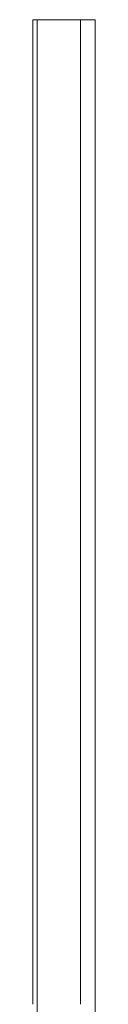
# Model space of a CAD drawing. Header units: millimetres. Extents: x -70269 to 35056, y -51814 to 48966.
# Tile 218 of 220: x -30896 to -30335, y 40112 to 48966. Entities that reach past the tile are written whole.
import ezdxf

# ---------------------------------------------------------------- set-up
doc = ezdxf.new("R2010")
doc.units = ezdxf.units.MM
doc.set_wipeout_variables(frame=1)
doc.linetypes.add('Wipeout_Contour', pattern=[1000, 0, -1000])
doc.layers.add('420-K Ściany', color=7, linetype='Continuous')
doc.layers.add('420-K Ściany_Nr_pióra__95', color=7, linetype='Continuous', lineweight=20, true_color=0x7c7c7c)
doc.layers.add('XREF', color=8, linetype='Continuous', lineweight=9)

# ---------------------------------------------------------------- blocks, each defined once
blk = doc.blocks.new('parter 2025.10.15')
at = {"color": 8, "linetype": 'Wipeout_Contour', "lineweight": 5, "ltscale": 15386.816303}
blk.add_wipeout([(760.47, 4352.35), (760.47, 3185.26), (762.47, 3185.19), (762.47, 4352.35)], dxfattribs=at).dxf.layer = '420-K Ściany'
at = {"layer": '420-K Ściany_Nr_pióra__95', "color": 8, "linetype": 'Continuous', "lineweight": 5, "flags": 128}
blk.add_lwpolyline([(756.47, 4352.35), (756.47, 3466.97)], dxfattribs=at)
at = {"color": 8, "linetype": 'Wipeout_Contour', "lineweight": 5, "ltscale": 15410.734369}
blk.add_wipeout([(762.47, 4352.35), (762.47, 3195.2), (772.47, 3194.83), (772.47, 4352.35)], dxfattribs=at).dxf.layer = '420-K Ściany'
at = {"layer": '420-K Ściany_Nr_pióra__95', "color": 8, "linetype": 'Continuous', "lineweight": 5, "flags": 128}
for points in [[(760.47, 4352.35), (762.47, 4352.35)], [(760.47, 4352.35), (760.47, 3185.26)]]:
    blk.add_lwpolyline(points, dxfattribs=at)
at = {"color": 8, "linetype": 'Wipeout_Contour', "lineweight": 5, "ltscale": 15507.678952}
blk.add_wipeout([(812.52, 3233.43), (812.52, 4352.35), (772.52, 4352.35), (772.52, 3234.9)], dxfattribs=at).dxf.layer = '420-K Ściany'
at = {"layer": '420-K Ściany_Nr_pióra__95', "color": 8, "linetype": 'Continuous', "lineweight": 5, "flags": 128}
for points in [[(756.47, 4352.35), (799.47, 4352.35)], [(762.47, 4352.35), (772.47, 4352.35)], [(772.47, 4352.35), (772.52, 4352.35)], [(772.52, 4352.35), (812.52, 4352.35)], [(799.47, 3466.97), (799.47, 4352.35)], [(812.52, 3233.43), (812.52, 4352.35)]]:
    blk.add_lwpolyline(points, dxfattribs=at)

msp = doc.modelspace()

# ---------------------------------------------------------------- block references
at = {"layer": 'XREF', "xscale": 10, "yscale": 10, "zscale": 10}
msp.add_blockref('parter 2025.10.15', (-38460.6, 5442.3), dxfattribs=at)

doc.saveas('drawing.dxf')
